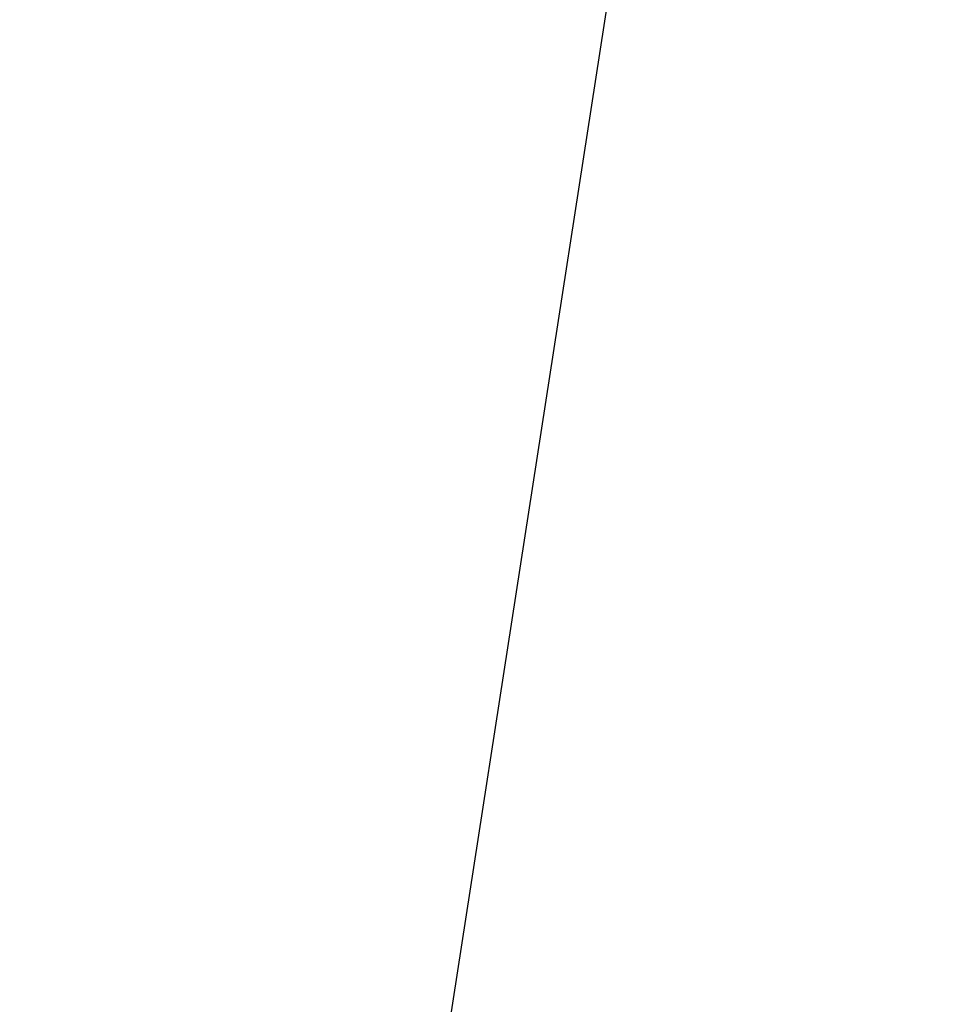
# Model space of a CAD drawing. Extents: x 185 to 449, y -73 to 113.
# Tile 186 of 256: x 298.94178 to 298.9494, y -10.75903 to -10.75084. Entities that reach past the tile are written whole.
import ezdxf

# ---------------------------------------------------------------- set-up
doc = ezdxf.new("R2010")
doc.units = 0
doc.header["$LTSCALE"] = 25.4
doc.layers.get('0').update_dxf_attribs({"color": 13, "linetype": 'CONTINUOUS'})

# ---------------------------------------------------------------- blocks, each defined once
blk = doc.blocks.new('GRUPUJ_1')
at = {"color": 7}
mesh = blk.add_polyface(dxfattribs=at)
corners = [(112.66513, 64.9833069, 215.3736666), (114.1984628, 62.0417633, 215.3736666), (111.8283533, 61.0259018, 219.0841769)]
mesh.append_faces([[corners[k] for k in face] for face in [(0, 1, 2)]], dxfattribs={"color": 7})
mesh = blk.add_polyface(dxfattribs=at)
corners = [(114.1984628, 62.0417633, 215.3736666), (117.3112558, 60.3667908, 213.1054171), (116.1730798, 59.3762894, 215.3736666), (115.4775766, 62.8420181, 213.1054171)]
mesh.append_faces([[corners[k] for k in face] for face in [(0, 1, 2), (1, 0, 3)]], dxfattribs={"vtx0": -1, "color": 7})
mesh = blk.add_polyface(dxfattribs=at)
corners = [(114.1984628, 62.0417633, 215.3736666), (113.6392435, 58.4304276, 219.0841769), (111.8283533, 61.0259018, 219.0841769)]
mesh.append_faces([[corners[k] for k in face] for face in [(0, 1, 2)]], dxfattribs={"color": 7})

msp = doc.modelspace()

# ---------------------------------------------------------------- block references
at = {"color": 0}
msp.add_blockref('GRUPUJ_1', (184.7487796, -72.788772, 118.2609464), dxfattribs=at)

doc.saveas('drawing.dxf')
